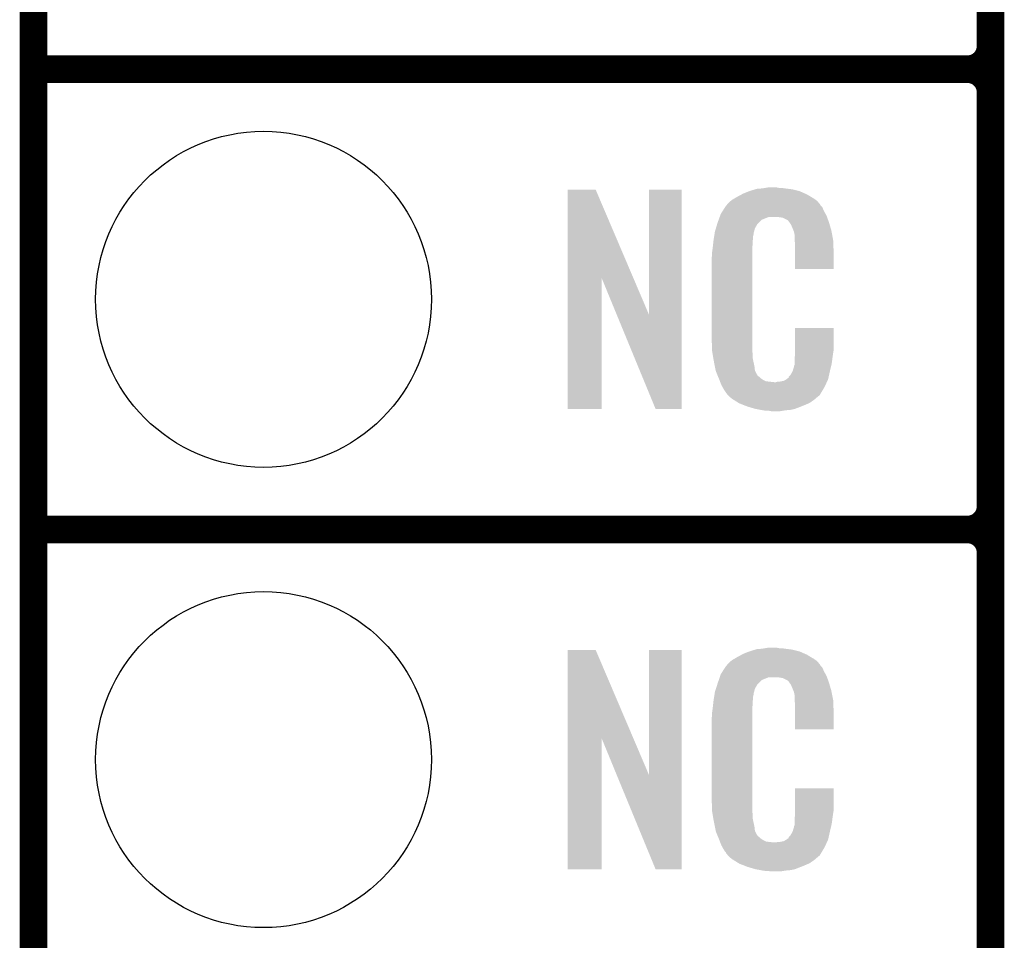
# Model space of a CAD drawing. Extents: x -0.05 to 0.95, y -0.15 to 2.1.
# Tile 3 of 38: x -0.05 to 0.16, y 0.16 to 0.36. Entities that reach past the tile are written whole.
import ezdxf

# ---------------------------------------------------------------- set-up
doc = ezdxf.new("R2010")
doc.units = 0
doc.layers.get('0').update_dxf_attribs({"linetype": 'CONTINUOUS'})
for name, color, linetype in [('PAC1811_CLICK_V100A_GKO', 5, 'CONTINUOUS'), ('PAC1811_CLICK_V100A_GTO', 14, 'CONTINUOUS'), ('PAC1811_CLICK_V100A_GTS', 12, 'CONTINUOUS')]:
    doc.layers.add(name, color=color, linetype=linetype)

# ---------------------------------------------------------------- blocks, each defined once
blk = doc.blocks.new('ROUND_24')
blk.add_circle((0, 0), 0.0365)

msp = doc.modelspace()

# ---------------------------------------------------------------- linework, layer by layer
at = {"layer": 'PAC1811_CLICK_V100A_GKO', "const_width": 0.006}
msp.add_lwpolyline([(-0.05, -0.15), (-0.05, 2.01)], dxfattribs=at)
at = {"layer": 'PAC1811_CLICK_V100A_GTO', "const_width": 0.006}
for points in [[(0.158, -0.022), (0.158, 0.722)], [(0.158, 0.355), (0.158, 0.445)], [(-0.05, 0.35), (0.153, 0.35)], [(-0.05, 0.35), (0.153, 0.35)], [(0.158, 0.255), (0.158, 0.345)], [(-0.05, 0.25), (0.153, 0.25)], [(-0.05, 0.25), (0.153, 0.25)], [(0.158, 0.155), (0.158, 0.245)]]:
    msp.add_lwpolyline(points, dxfattribs=at)
for points in [[(0.153, 0.35, 0.414214), (0.158, 0.355)], [(0.158, 0.345, 0.414214), (0.153, 0.35)], [(0.158, 0.345, 0.414214), (0.153, 0.35)], [(0.153, 0.25, 0.414214), (0.158, 0.255)], [(0.158, 0.245, 0.414214), (0.153, 0.25)], [(0.158, 0.245, 0.414214), (0.153, 0.25)]]:
    msp.add_lwpolyline(points, format="xyb", dxfattribs=at)
at = {"layer": 'PAC1811_CLICK_V100A_GTO'}
for points in [[(0.0661, 0.3046), (0.0661, 0.3238), (0.08039, 0.3046), (0.0722, 0.3238)], [(0.0661, 0.3238), (0.0661, 0.3238), (0.0722, 0.3238), (0.0661, 0.3238)], [(0.0838, 0.2966), (0.0838, 0.3238), (0.0909, 0.2966), (0.0909, 0.3238)], [(0.0838, 0.3238), (0.0838, 0.3238), (0.0909, 0.3238), (0.0838, 0.3238)], [(0.1043, 0.323), (0.1053, 0.3234), (0.11764, 0.323), (0.11673, 0.3234)], [(0.1053, 0.3234), (0.1056, 0.3235), (0.11673, 0.3234), (0.1165, 0.3235)], [(0.1056, 0.3235), (0.1062, 0.3237), (0.1165, 0.3235), (0.1157, 0.3237)], [(0.1062, 0.3237), (0.10687, 0.3239), (0.1157, 0.3237), (0.1149, 0.3239)], [(0.10687, 0.3239), (0.1072, 0.324), (0.1149, 0.3239), (0.1141, 0.324)], [(0.1072, 0.324), (0.1084, 0.3241), (0.1141, 0.324), (0.1133, 0.3241)], [(0.1084, 0.3241), (0.109, 0.3242), (0.1133, 0.3241), (0.1127, 0.3242)], [(0.109, 0.3242), (0.1096, 0.3243), (0.1121, 0.3242), (0.1116, 0.3243)], [(0.101, 0.3209), (0.10157, 0.3214), (0.12073, 0.3209), (0.1203, 0.3214)], [(0.10157, 0.3214), (0.1018, 0.3216), (0.1203, 0.3214), (0.12002, 0.3216)], [(0.1018, 0.3216), (0.10231, 0.3219), (0.12002, 0.3216), (0.1196, 0.3219)], [(0.10231, 0.3219), (0.103, 0.3223), (0.1196, 0.3219), (0.11893, 0.3223)], [(0.103, 0.3223), (0.10393, 0.3228), (0.11893, 0.3223), (0.1181, 0.3228)], [(0.10393, 0.3228), (0.1043, 0.323), (0.1181, 0.3228), (0.11764, 0.323)], [(0.0994, 0.3186), (0.09979, 0.3192), (0.12213, 0.3186), (0.1218, 0.3192)], [(0.09979, 0.3192), (0.10037, 0.3201), (0.1218, 0.3192), (0.1214, 0.3201)], [(0.10037, 0.3201), (0.1005, 0.3203), (0.1214, 0.3201), (0.1212, 0.3203)], [(0.1005, 0.3203), (0.1006, 0.3204), (0.1212, 0.3203), (0.1211, 0.3204)], [(0.1006, 0.3204), (0.10068, 0.3205), (0.1211, 0.3204), (0.121, 0.3205)], [(0.10068, 0.3205), (0.10084, 0.3207), (0.121, 0.3205), (0.1209, 0.3207)], [(0.10084, 0.3207), (0.101, 0.3209), (0.1209, 0.3207), (0.12073, 0.3209)], [(0.0987, 0.3167), (0.09892, 0.3173), (0.1077, 0.3167), (0.1083, 0.3173)], [(0.09892, 0.3173), (0.09914, 0.3179), (0.1083, 0.3173), (0.1098, 0.3179)], [(0.09914, 0.3179), (0.09922, 0.3181), (0.12247, 0.3179), (0.1224, 0.3181)], [(0.09914, 0.3179), (0.09914, 0.3179), (0.1098, 0.3179), (0.1117, 0.3179)], [(0.09922, 0.3181), (0.0994, 0.3186), (0.1224, 0.3181), (0.12213, 0.3186)], [(0.1124, 0.3178), (0.1117, 0.3179), (0.12251, 0.3178), (0.12247, 0.3179)], [(0.1129, 0.3177), (0.1124, 0.3178), (0.12254, 0.3177), (0.12251, 0.3178)], [(0.1139, 0.3172), (0.1129, 0.3177), (0.12272, 0.3172), (0.12254, 0.3177)], [(0.1141, 0.317), (0.1139, 0.3172), (0.12279, 0.317), (0.12272, 0.3172)], [(0.11431, 0.3167), (0.1141, 0.317), (0.1229, 0.3167), (0.12279, 0.317)], [(0.09804, 0.3143), (0.0981, 0.3147), (0.1065, 0.3143), (0.10661, 0.3147)], [(0.0981, 0.3147), (0.09831, 0.3154), (0.10661, 0.3147), (0.1068, 0.3154)], [(0.09831, 0.3154), (0.09858, 0.3163), (0.1068, 0.3154), (0.1073, 0.3163)], [(0.09858, 0.3163), (0.0987, 0.3167), (0.1073, 0.3163), (0.1077, 0.3167)], [(0.1146, 0.3163), (0.11431, 0.3167), (0.12302, 0.3163), (0.1229, 0.3167)], [(0.115, 0.3154), (0.1146, 0.3163), (0.12328, 0.3154), (0.12302, 0.3163)], [(0.11516, 0.315), (0.115, 0.3154), (0.1234, 0.315), (0.12328, 0.3154)], [(0.1152, 0.3149), (0.11516, 0.315), (0.12342, 0.3149), (0.1234, 0.315)], [(0.1153, 0.3147), (0.1152, 0.3149), (0.12346, 0.3147), (0.12342, 0.3149)], [(0.1153, 0.3146), (0.1153, 0.3147), (0.12348, 0.3146), (0.12346, 0.3147)], [(0.1154, 0.3141), (0.1153, 0.3146), (0.12357, 0.3141), (0.12348, 0.3146)], [(0.0977, 0.3119), (0.09779, 0.3127), (0.1063, 0.3119), (0.1063, 0.3127)], [(0.09779, 0.3127), (0.0978, 0.3128), (0.1063, 0.3127), (0.10632, 0.3128)], [(0.0978, 0.3128), (0.09786, 0.3132), (0.10632, 0.3128), (0.1064, 0.3132)], [(0.09786, 0.3132), (0.09794, 0.3137), (0.1064, 0.3132), (0.1064, 0.3137)], [(0.09794, 0.3137), (0.09801, 0.3141), (0.1064, 0.3137), (0.1065, 0.3141)], [(0.09801, 0.3141), (0.09804, 0.3143), (0.1065, 0.3141), (0.1065, 0.3143)], [(0.1154, 0.3134), (0.1154, 0.3141), (0.1237, 0.3134), (0.12357, 0.3141)], [(0.11544, 0.3129), (0.1154, 0.3134), (0.1238, 0.3129), (0.1237, 0.3134)], [(0.1155, 0.3121), (0.11544, 0.3129), (0.12383, 0.3121), (0.1238, 0.3129)], [(0.0975, 0.3103), (0.0976, 0.311), (0.1062, 0.3103), (0.1062, 0.311)], [(0.0976, 0.311), (0.09761, 0.3111), (0.1062, 0.311), (0.1062, 0.3111)], [(0.09761, 0.3111), (0.0977, 0.3119), (0.1062, 0.3111), (0.1063, 0.3119)], [(0.1155, 0.3106), (0.1155, 0.3121), (0.1239, 0.3106), (0.12383, 0.3121)], [(0.1155, 0.3066), (0.1155, 0.3106), (0.1239, 0.3066), (0.1239, 0.3106)], [(0.0974, 0.3091), (0.0975, 0.3096), (0.1062, 0.3091), (0.1062, 0.3096)], [(0.0974, 0.2914), (0.0974, 0.3091), (0.1062, 0.2914), (0.1062, 0.3091)], [(0.0975, 0.3096), (0.0975, 0.3103), (0.1062, 0.3096), (0.1062, 0.3103)], [(0.0661, 0.2762), (0.0661, 0.3046), (0.0735, 0.2762), (0.0735, 0.3046)], [(0.07679, 0.2966), (0.0735, 0.3046), (0.0838, 0.2966), (0.08039, 0.3046)], [(0.0852, 0.2762), (0.07679, 0.2966), (0.0909, 0.2762), (0.0909, 0.2966)], [(0.1155, 0.2889), (0.1155, 0.2938), (0.1239, 0.2889), (0.1239, 0.2938)], [(0.1155, 0.2938), (0.1155, 0.2938), (0.1239, 0.2938), (0.1155, 0.2938)], [(0.09749, 0.2889), (0.0974, 0.2914), (0.1062, 0.2889), (0.1062, 0.2914)], [(0.0975, 0.2887), (0.09749, 0.2889), (0.10623, 0.2887), (0.1062, 0.2889)], [(0.09759, 0.2882), (0.0975, 0.2887), (0.1063, 0.2882), (0.10623, 0.2887)], [(0.09774, 0.2873), (0.09759, 0.2882), (0.1063, 0.2873), (0.1063, 0.2882)], [(0.0979, 0.2864), (0.09774, 0.2873), (0.10649, 0.2864), (0.1063, 0.2873)], [(0.1154, 0.2871), (0.11547, 0.2876), (0.12363, 0.2871), (0.1237, 0.2876)], [(0.1154, 0.2861), (0.1154, 0.2871), (0.1235, 0.2861), (0.12363, 0.2871)], [(0.11547, 0.2876), (0.1155, 0.2878), (0.1237, 0.2876), (0.12373, 0.2878)], [(0.1155, 0.2883), (0.1155, 0.2889), (0.1238, 0.2883), (0.1239, 0.2889)], [(0.1155, 0.2878), (0.1155, 0.2883), (0.12373, 0.2878), (0.1238, 0.2883)], [(0.0981, 0.2854), (0.0979, 0.2864), (0.1067, 0.2854), (0.10649, 0.2864)], [(0.09828, 0.2845), (0.0981, 0.2854), (0.1068, 0.2845), (0.1067, 0.2854)], [(0.115, 0.2844), (0.1153, 0.2854), (0.1231, 0.2844), (0.12334, 0.2854)], [(0.1153, 0.2855), (0.1154, 0.2857), (0.12336, 0.2855), (0.12341, 0.2857)], [(0.1153, 0.2854), (0.1153, 0.2855), (0.12334, 0.2854), (0.12336, 0.2855)], [(0.1154, 0.2857), (0.1154, 0.2861), (0.12341, 0.2857), (0.1235, 0.2861)], [(0.0983, 0.2844), (0.09828, 0.2845), (0.10685, 0.2844), (0.1068, 0.2845)], [(0.09859, 0.2837), (0.0983, 0.2844), (0.1072, 0.2837), (0.10685, 0.2844)], [(0.09863, 0.2836), (0.09859, 0.2837), (0.1073, 0.2836), (0.1072, 0.2837)], [(0.09871, 0.2834), (0.09863, 0.2836), (0.1074, 0.2834), (0.1073, 0.2836)], [(0.09879, 0.2832), (0.09871, 0.2834), (0.1077, 0.2832), (0.1074, 0.2834)], [(0.09892, 0.2829), (0.09879, 0.2832), (0.108, 0.2829), (0.1077, 0.2832)], [(0.099, 0.2827), (0.09892, 0.2829), (0.1083, 0.2827), (0.108, 0.2829)], [(0.09908, 0.2825), (0.099, 0.2827), (0.1086, 0.2825), (0.1083, 0.2827)], [(0.09919, 0.2822), (0.09908, 0.2825), (0.1092, 0.2822), (0.1086, 0.2825)], [(0.1131, 0.2823), (0.1136, 0.2826), (0.12256, 0.2823), (0.1227, 0.2826)], [(0.1136, 0.2826), (0.114, 0.2829), (0.1227, 0.2826), (0.12277, 0.2829)], [(0.1141, 0.2831), (0.1145, 0.2835), (0.12281, 0.2831), (0.1229, 0.2835)], [(0.1141, 0.2829), (0.1141, 0.2831), (0.12277, 0.2829), (0.12281, 0.2831)], [(0.1145, 0.2835), (0.115, 0.2844), (0.1229, 0.2835), (0.1231, 0.2844)], [(0.09927, 0.282), (0.09919, 0.2822), (0.111, 0.282), (0.1092, 0.2822)], [(0.0995, 0.2814), (0.09927, 0.282), (0.12214, 0.2814), (0.12242, 0.282)], [(0.09978, 0.2809), (0.0995, 0.2814), (0.1219, 0.2809), (0.12214, 0.2814)], [(0.1, 0.2805), (0.09978, 0.2809), (0.12166, 0.2805), (0.1219, 0.2809)], [(0.1004, 0.2799), (0.1, 0.2805), (0.1213, 0.2799), (0.12166, 0.2805)], [(0.1114, 0.282), (0.1117, 0.2821), (0.12242, 0.282), (0.12246, 0.2821)], [(0.1121, 0.2821), (0.1131, 0.2823), (0.12246, 0.2821), (0.12256, 0.2823)], [(0.1005, 0.2798), (0.1004, 0.2799), (0.12124, 0.2798), (0.1213, 0.2799)], [(0.1005, 0.2797), (0.1005, 0.2798), (0.12118, 0.2797), (0.12124, 0.2798)], [(0.10076, 0.2794), (0.1005, 0.2797), (0.121, 0.2794), (0.12118, 0.2797)], [(0.10093, 0.2792), (0.10076, 0.2794), (0.1209, 0.2792), (0.121, 0.2794)], [(0.1011, 0.279), (0.10093, 0.2792), (0.12065, 0.279), (0.1209, 0.2792)], [(0.10133, 0.2788), (0.1011, 0.279), (0.1204, 0.2788), (0.12065, 0.279)], [(0.1018, 0.2784), (0.10133, 0.2788), (0.11993, 0.2784), (0.1204, 0.2788)], [(0.10212, 0.2782), (0.1018, 0.2784), (0.1197, 0.2782), (0.11993, 0.2784)], [(0.10324, 0.2775), (0.10212, 0.2782), (0.1187, 0.2775), (0.1197, 0.2782)], [(0.1034, 0.2774), (0.10324, 0.2775), (0.11847, 0.2774), (0.1187, 0.2775)], [(0.10469, 0.2769), (0.1034, 0.2774), (0.1173, 0.2769), (0.11847, 0.2774)], [(0.1052, 0.2767), (0.10469, 0.2769), (0.11679, 0.2767), (0.1173, 0.2769)], [(0.1069, 0.2762), (0.1052, 0.2767), (0.1155, 0.2762), (0.11679, 0.2767)], [(0.10797, 0.276), (0.1069, 0.2762), (0.1146, 0.276), (0.1155, 0.2762)], [(0.1085, 0.2759), (0.10797, 0.276), (0.1135, 0.2759), (0.1146, 0.276)], [(0.1092, 0.2758), (0.1085, 0.2759), (0.1129, 0.2758), (0.1135, 0.2759)], [(0.1103, 0.2757), (0.1098, 0.2758), (0.1123, 0.2757), (0.1129, 0.2758)], [(0.0661, 0.2046), (0.0661, 0.2238), (0.08039, 0.2046), (0.0722, 0.2238)], [(0.0661, 0.2238), (0.0661, 0.2238), (0.0722, 0.2238), (0.0661, 0.2238)], [(0.0838, 0.1966), (0.0838, 0.2238), (0.0909, 0.1966), (0.0909, 0.2238)], [(0.0838, 0.2238), (0.0838, 0.2238), (0.0909, 0.2238), (0.0838, 0.2238)], [(0.103, 0.2223), (0.10393, 0.2228), (0.11893, 0.2223), (0.1181, 0.2228)], [(0.10393, 0.2228), (0.1043, 0.223), (0.1181, 0.2228), (0.11764, 0.223)], [(0.1043, 0.223), (0.1053, 0.2234), (0.11764, 0.223), (0.11673, 0.2234)], [(0.1053, 0.2234), (0.1056, 0.2235), (0.11673, 0.2234), (0.1165, 0.2235)], [(0.1056, 0.2235), (0.1062, 0.2237), (0.1165, 0.2235), (0.1157, 0.2237)], [(0.1062, 0.2237), (0.10687, 0.2239), (0.1157, 0.2237), (0.1149, 0.2239)], [(0.10687, 0.2239), (0.1072, 0.224), (0.1149, 0.2239), (0.1141, 0.224)], [(0.1072, 0.224), (0.1084, 0.2241), (0.1141, 0.224), (0.1133, 0.2241)], [(0.1084, 0.2241), (0.109, 0.2242), (0.1133, 0.2241), (0.1127, 0.2242)], [(0.109, 0.2242), (0.1096, 0.2243), (0.1121, 0.2242), (0.1116, 0.2243)], [(0.1006, 0.2204), (0.10068, 0.2205), (0.1211, 0.2204), (0.121, 0.2205)], [(0.10068, 0.2205), (0.10084, 0.2207), (0.121, 0.2205), (0.1209, 0.2207)], [(0.10084, 0.2207), (0.101, 0.2209), (0.1209, 0.2207), (0.12073, 0.2209)], [(0.101, 0.2209), (0.10157, 0.2214), (0.12073, 0.2209), (0.1203, 0.2214)], [(0.10157, 0.2214), (0.1018, 0.2216), (0.1203, 0.2214), (0.12002, 0.2216)], [(0.1018, 0.2216), (0.10231, 0.2219), (0.12002, 0.2216), (0.1196, 0.2219)], [(0.10231, 0.2219), (0.103, 0.2223), (0.1196, 0.2219), (0.11893, 0.2223)], [(0.09922, 0.2181), (0.0994, 0.2186), (0.1224, 0.2181), (0.12213, 0.2186)], [(0.0994, 0.2186), (0.09979, 0.2192), (0.12213, 0.2186), (0.1218, 0.2192)], [(0.09979, 0.2192), (0.10037, 0.2201), (0.1218, 0.2192), (0.1214, 0.2201)], [(0.10037, 0.2201), (0.1005, 0.2203), (0.1214, 0.2201), (0.1212, 0.2203)], [(0.1005, 0.2203), (0.1006, 0.2204), (0.1212, 0.2203), (0.1211, 0.2204)], [(0.09832, 0.2154), (0.09861, 0.2163), (0.1068, 0.2154), (0.1073, 0.2163)], [(0.09861, 0.2163), (0.0987, 0.2166), (0.1073, 0.2163), (0.1076, 0.2166)], [(0.0987, 0.2166), (0.09895, 0.2173), (0.1076, 0.2166), (0.1083, 0.2173)], [(0.09895, 0.2173), (0.09915, 0.2179), (0.1083, 0.2173), (0.1098, 0.2179)], [(0.09915, 0.2179), (0.09922, 0.2181), (0.12247, 0.2179), (0.1224, 0.2181)], [(0.09915, 0.2179), (0.09915, 0.2179), (0.1098, 0.2179), (0.1117, 0.2179)], [(0.1124, 0.2178), (0.1117, 0.2179), (0.12251, 0.2178), (0.12247, 0.2179)], [(0.1129, 0.2177), (0.1124, 0.2178), (0.12254, 0.2177), (0.12251, 0.2178)], [(0.1139, 0.2172), (0.1129, 0.2177), (0.12272, 0.2172), (0.12254, 0.2177)], [(0.1141, 0.217), (0.1139, 0.2172), (0.12279, 0.217), (0.12272, 0.2172)], [(0.11431, 0.2167), (0.1141, 0.217), (0.1229, 0.2167), (0.12279, 0.217)], [(0.1146, 0.2163), (0.11431, 0.2167), (0.12302, 0.2163), (0.1229, 0.2167)], [(0.115, 0.2154), (0.1146, 0.2163), (0.12328, 0.2154), (0.12302, 0.2163)], [(0.09794, 0.2137), (0.09801, 0.2141), (0.1064, 0.2137), (0.1065, 0.2141)], [(0.09801, 0.2141), (0.09804, 0.2143), (0.1065, 0.2141), (0.1065, 0.2143)], [(0.09804, 0.2143), (0.0981, 0.2147), (0.1065, 0.2143), (0.10661, 0.2147)], [(0.0981, 0.2147), (0.09832, 0.2154), (0.10661, 0.2147), (0.1068, 0.2154)], [(0.11516, 0.215), (0.115, 0.2154), (0.1234, 0.215), (0.12328, 0.2154)], [(0.1152, 0.2149), (0.11516, 0.215), (0.12342, 0.2149), (0.1234, 0.215)], [(0.1153, 0.2147), (0.1152, 0.2149), (0.12346, 0.2147), (0.12342, 0.2149)], [(0.1153, 0.2146), (0.1153, 0.2147), (0.12348, 0.2146), (0.12346, 0.2147)], [(0.1154, 0.2141), (0.1153, 0.2146), (0.12358, 0.2141), (0.12348, 0.2146)], [(0.1154, 0.2134), (0.1154, 0.2141), (0.12372, 0.2134), (0.12358, 0.2141)], [(0.09761, 0.2111), (0.0977, 0.2119), (0.1062, 0.2111), (0.1063, 0.2119)], [(0.0977, 0.2119), (0.09779, 0.2127), (0.1063, 0.2119), (0.1063, 0.2127)], [(0.09779, 0.2127), (0.0978, 0.2128), (0.1063, 0.2127), (0.10632, 0.2128)], [(0.0978, 0.2128), (0.09786, 0.2132), (0.10632, 0.2128), (0.1064, 0.2132)], [(0.09786, 0.2132), (0.09794, 0.2137), (0.1064, 0.2132), (0.1064, 0.2137)], [(0.11543, 0.213), (0.1154, 0.2134), (0.1238, 0.213), (0.12372, 0.2134)], [(0.1155, 0.2121), (0.11543, 0.213), (0.12384, 0.2121), (0.1238, 0.213)], [(0.1155, 0.2106), (0.1155, 0.2121), (0.1239, 0.2106), (0.12384, 0.2121)], [(0.0975, 0.2103), (0.0976, 0.211), (0.1062, 0.2103), (0.1062, 0.211)], [(0.0975, 0.2096), (0.0975, 0.2103), (0.1062, 0.2096), (0.1062, 0.2103)], [(0.0976, 0.211), (0.09761, 0.2111), (0.1062, 0.211), (0.1062, 0.2111)], [(0.1155, 0.2066), (0.1155, 0.2106), (0.1239, 0.2066), (0.1239, 0.2106)], [(0.0974, 0.2091), (0.0975, 0.2096), (0.1062, 0.2091), (0.1062, 0.2096)], [(0.0974, 0.1914), (0.0974, 0.2091), (0.1062, 0.1914), (0.1062, 0.2091)], [(0.0661, 0.1762), (0.0661, 0.2046), (0.0735, 0.1762), (0.0735, 0.2046)], [(0.07679, 0.1966), (0.0735, 0.2046), (0.0838, 0.1966), (0.08039, 0.2046)], [(0.0852, 0.1762), (0.07679, 0.1966), (0.0909, 0.1762), (0.0909, 0.1966)], [(0.1155, 0.1889), (0.1155, 0.1938), (0.1239, 0.1889), (0.1239, 0.1938)], [(0.1155, 0.1938), (0.1155, 0.1938), (0.1239, 0.1938), (0.1155, 0.1938)], [(0.09749, 0.1889), (0.0974, 0.1914), (0.1062, 0.1889), (0.1062, 0.1914)], [(0.0975, 0.1887), (0.09749, 0.1889), (0.10623, 0.1887), (0.1062, 0.1889)], [(0.09759, 0.1882), (0.0975, 0.1887), (0.1063, 0.1882), (0.10623, 0.1887)], [(0.1155, 0.1883), (0.1155, 0.1889), (0.1238, 0.1883), (0.1239, 0.1889)], [(0.09774, 0.1873), (0.09759, 0.1882), (0.1063, 0.1873), (0.1063, 0.1882)], [(0.0979, 0.1864), (0.09774, 0.1873), (0.10649, 0.1864), (0.1063, 0.1873)], [(0.0981, 0.1854), (0.0979, 0.1864), (0.1067, 0.1854), (0.10649, 0.1864)], [(0.1154, 0.187), (0.11547, 0.1876), (0.12362, 0.187), (0.1237, 0.1876)], [(0.1154, 0.1861), (0.1154, 0.187), (0.1235, 0.1861), (0.12362, 0.187)], [(0.11547, 0.1876), (0.1155, 0.1878), (0.1237, 0.1876), (0.12373, 0.1878)], [(0.1155, 0.1878), (0.1155, 0.1883), (0.12373, 0.1878), (0.1238, 0.1883)], [(0.09828, 0.1845), (0.0981, 0.1854), (0.1068, 0.1845), (0.1067, 0.1854)], [(0.0983, 0.1844), (0.09828, 0.1845), (0.10685, 0.1844), (0.1068, 0.1845)], [(0.09859, 0.1837), (0.0983, 0.1844), (0.1072, 0.1837), (0.10685, 0.1844)], [(0.1145, 0.1835), (0.115, 0.1844), (0.1229, 0.1835), (0.1231, 0.1844)], [(0.115, 0.1844), (0.1153, 0.1854), (0.1231, 0.1844), (0.12334, 0.1854)], [(0.1153, 0.1855), (0.1154, 0.1857), (0.12336, 0.1855), (0.12341, 0.1857)], [(0.1153, 0.1854), (0.1153, 0.1855), (0.12334, 0.1854), (0.12336, 0.1855)], [(0.1154, 0.1857), (0.1154, 0.1861), (0.12341, 0.1857), (0.1235, 0.1861)], [(0.09863, 0.1836), (0.09859, 0.1837), (0.1073, 0.1836), (0.1072, 0.1837)], [(0.09871, 0.1834), (0.09863, 0.1836), (0.1074, 0.1834), (0.1073, 0.1836)], [(0.09879, 0.1832), (0.09871, 0.1834), (0.1077, 0.1832), (0.1074, 0.1834)], [(0.09892, 0.1829), (0.09879, 0.1832), (0.108, 0.1829), (0.1077, 0.1832)], [(0.099, 0.1827), (0.09892, 0.1829), (0.1083, 0.1827), (0.108, 0.1829)], [(0.09908, 0.1825), (0.099, 0.1827), (0.1086, 0.1825), (0.1083, 0.1827)], [(0.09919, 0.1822), (0.09908, 0.1825), (0.1092, 0.1822), (0.1086, 0.1825)], [(0.09927, 0.182), (0.09919, 0.1822), (0.111, 0.182), (0.1092, 0.1822)], [(0.0995, 0.1814), (0.09927, 0.182), (0.12214, 0.1814), (0.12242, 0.182)], [(0.1114, 0.182), (0.1117, 0.1821), (0.12242, 0.182), (0.12246, 0.1821)], [(0.1121, 0.1821), (0.1131, 0.1823), (0.12246, 0.1821), (0.12256, 0.1823)], [(0.1131, 0.1823), (0.1136, 0.1826), (0.12256, 0.1823), (0.1227, 0.1826)], [(0.1136, 0.1826), (0.114, 0.1829), (0.1227, 0.1826), (0.12277, 0.1829)], [(0.1141, 0.1831), (0.1145, 0.1835), (0.12281, 0.1831), (0.1229, 0.1835)], [(0.1141, 0.1829), (0.1141, 0.1831), (0.12277, 0.1829), (0.12281, 0.1831)], [(0.09978, 0.1809), (0.0995, 0.1814), (0.1219, 0.1809), (0.12214, 0.1814)], [(0.1, 0.1805), (0.09978, 0.1809), (0.12166, 0.1805), (0.1219, 0.1809)], [(0.1004, 0.1799), (0.1, 0.1805), (0.1213, 0.1799), (0.12166, 0.1805)], [(0.1005, 0.1798), (0.1004, 0.1799), (0.12124, 0.1798), (0.1213, 0.1799)], [(0.1005, 0.1797), (0.1005, 0.1798), (0.12118, 0.1797), (0.12124, 0.1798)], [(0.10076, 0.1794), (0.1005, 0.1797), (0.121, 0.1794), (0.12118, 0.1797)], [(0.10093, 0.1792), (0.10076, 0.1794), (0.1209, 0.1792), (0.121, 0.1794)], [(0.1011, 0.179), (0.10093, 0.1792), (0.12065, 0.179), (0.1209, 0.1792)], [(0.10133, 0.1788), (0.1011, 0.179), (0.1204, 0.1788), (0.12065, 0.179)], [(0.1018, 0.1784), (0.10133, 0.1788), (0.11993, 0.1784), (0.1204, 0.1788)], [(0.10212, 0.1782), (0.1018, 0.1784), (0.1197, 0.1782), (0.11993, 0.1784)], [(0.10324, 0.1775), (0.10212, 0.1782), (0.1187, 0.1775), (0.1197, 0.1782)], [(0.1034, 0.1774), (0.10324, 0.1775), (0.11847, 0.1774), (0.1187, 0.1775)], [(0.10469, 0.1769), (0.1034, 0.1774), (0.1173, 0.1769), (0.11847, 0.1774)], [(0.1052, 0.1767), (0.10469, 0.1769), (0.11679, 0.1767), (0.1173, 0.1769)], [(0.1069, 0.1762), (0.1052, 0.1767), (0.1155, 0.1762), (0.11679, 0.1767)], [(0.10797, 0.176), (0.1069, 0.1762), (0.1146, 0.176), (0.1155, 0.1762)], [(0.1085, 0.1759), (0.10797, 0.176), (0.1135, 0.1759), (0.1146, 0.176)], [(0.1092, 0.1758), (0.1085, 0.1759), (0.1129, 0.1758), (0.1135, 0.1759)], [(0.1103, 0.1757), (0.1098, 0.1758), (0.1123, 0.1757), (0.1129, 0.1758)]]:
    msp.add_solid(points, dxfattribs=at)

# ---------------------------------------------------------------- block references
at = {"layer": 'PAC1811_CLICK_V100A_GTS'}
for p in [(0, 0.3), (0, 0.2)]:
    msp.add_blockref('ROUND_24', p, dxfattribs=at)

doc.saveas('drawing.dxf')
